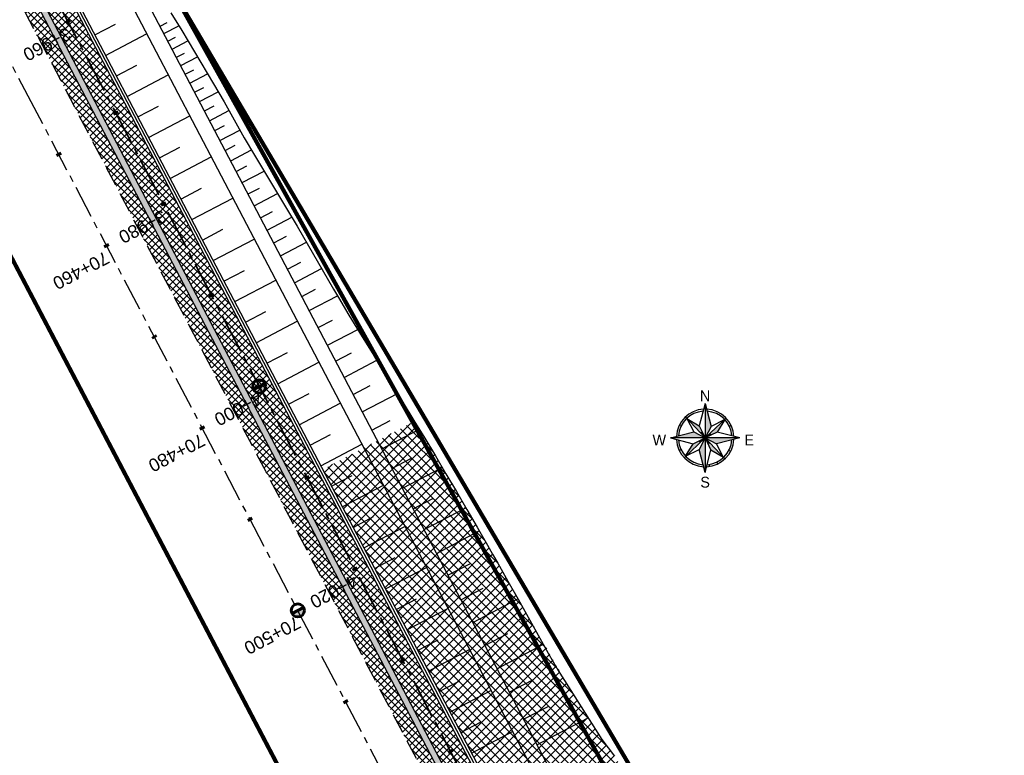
# Model space of a CAD drawing. Header units: metres. Extents: x 7529682 to 7533751, y 5721195 to 5727842.
# Tile 11 of 179: x 7531553 to 7531648, y 5724227 to 5724299. Entities that reach past the tile are written whole.
import ezdxf
from ezdxf.enums import TextEntityAlignment as Align

# ---------------------------------------------------------------- set-up
doc = ezdxf.new("R2010")
doc.units = ezdxf.units.M
for name, pattern in [('817-dzialki-09-05-04$0$HIDDEN', [0.375, 0.25, -0.125]), ('ACAD_ISO05W100', [33, 24, -3, 0, -3, 0, -3]), ('CENTER', [50.8, 31.75, -6.35, 6.35, -6.35]), ('CENTER2', [28.575, 19.05, -3.175, 3.175, -3.175]), ('HIDDEN', [9.525, 6.35, -3.175])]:
    doc.linetypes.add(name, pattern=pattern)
for name, color, linetype in [('C-DROGI-SYTUACJA', 7, 'Continuous'), ('C-DROGI-SYTUACJA-ETYKIETY', 7, 'Continuous'), ('D-hatch-pobocza', 131, 'Continuous'), ('D-pobocza', 60, 'Continuous'), ('D-skarpa', 2, 'Continuous'), ('D-skarpa-kreskowanie', 2, 'Continuous')]:
    doc.layers.add(name, color=color, linetype=linetype)
for name, color, linetype, lineweight, true_color in [('D-bariery', 7, 'FENCELINE2', 30, 0xff0f0f), ('D-ewidencja-numery', 7, 'Continuous', 50, 0x40ff00), ('D-hatch-ciag-pieszo-rowerowy', 7, 'Continuous', 13, 0xff9f80), ('D-hatch-gwozdziowanie', 7, 'Continuous', 13, 0xffc824), ('D-LR-etap-III', 7, '817-dzialki-09-05-04$0$HIDDEN', 50, 0x00008f), ('D-ścieki', 7, 'Continuous', 30, 0x0544ff)]:
    doc.layers.add(name, color=color, linetype=linetype, lineweight=lineweight, true_color=true_color)
for name, color, linetype, lineweight in [('D-krawędzie', 3, 'Continuous', 30), ('D-obrzeża', 2, 'Continuous', 30), ('D-opisy', 2, 'Continuous', 30), ('D-oś', 10, 'CENTER', 30), ('D-pas-drogowy', 7, 'ACAD_ISO05W100', 50), ('PARSI', 252, 'Continuous', 13)]:
    doc.layers.add(name, color=color, linetype=linetype, lineweight=lineweight)
doc.layers.add('poprzeczki', color=7, linetype='Continuous', true_color=0x0000c7)
doc.styles.add('North Arrow Text', font='txt', dxfattribs={"height": 0.1})
doc.styles.get("Standard").update_dxf_attribs({"font": 'arial.ttf'})
doc.linetypes.add('FENCELINE2', pattern='A,6.35,-2.54,[132,ltypeshp.shx,S=2.54,R=0,X=-2.54,Y=0],-2.54,25.4', length=36.83)
pattern_1 = [(45, (0, 0), (-0.33675960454, 0.33675960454), []), (135, (0, 0), (-0.33675960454, -0.33675960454), [])]

# ---------------------------------------------------------------- blocks, each defined once
blk = doc.blocks.new('KRZYZ')
at = {"layer": 'PARSI'}
for p, q in [((5, 0), (-5, 0)), ((0, -5), (0, 5))]:
    blk.add_line(p, q, dxfattribs=at)
blk = doc.blocks.new('orientacja')
at = {"layer": 'D-opisy', "lineweight": 25}
h = blk.add_hatch(color=256, dxfattribs=at)
h.paths.add_polyline_path([(6529063.97, 5548109.12), (6529063.97, 5548093.21), (6529066.73, 5548098.47)])
h.paths.add_polyline_path([(6529072.97, 5548101.66), (6529063.97, 5548093.21), (6529069.55, 5548095.88)])
h.paths.add_polyline_path([(6529079.89, 5548093.21), (6529063.97, 5548093.21), (6529069.23, 5548090.45)])
h.paths.add_polyline_path([(6529063.97, 5548093.21), (6529066.65, 5548087.63), (6529072.42, 5548084.21)])
h.paths.add_polyline_path([(6529063.97, 5548093.21), (6529061.21, 5548087.94), (6529063.97, 5548077.29)])
h.paths.add_polyline_path([(6529063.97, 5548093.21), (6529058.4, 5548090.53), (6529054.98, 5548084.75)])
h.paths.add_polyline_path([(6529058.71, 5548095.97), (6529048.06, 5548093.21), (6529063.97, 5548093.21)])
h.paths.add_polyline_path([(6529061.29, 5548098.78), (6529055.52, 5548102.2), (6529063.97, 5548093.21)])
for points in [[(6529063.97, 5548109.12), (6529061.29, 5548098.78)], [(6529063.97, 5548109.12), (6529063.97, 5548077.29)], [(6529063.97, 5548109.12), (6529066.73, 5548098.47)], [(6529052.23, 5548099.36), (6529053.04, 5548098.94)], [(6529063.97, 5548093.21), (6529054.89, 5548102.87)], [(6529055.52, 5548102.2), (6529058.71, 5548095.97)], [(6529055.52, 5548102.2), (6529061.29, 5548098.78)], [(6529063.97, 5548093.21), (6529073.64, 5548102.28)], [(6529072.97, 5548101.66), (6529066.73, 5548098.47)], [(6529072.97, 5548101.66), (6529069.55, 5548095.88)], [(6529048.06, 5548093.21), (6529058.71, 5548095.97)], [(6529058.71, 5548095.97), (6529063.97, 5548093.21)], [(6529061.29, 5548098.78), (6529063.97, 5548093.21)], [(6529066.73, 5548098.47), (6529063.97, 5548093.21)], [(6529069.55, 5548095.88), (6529063.97, 5548093.21)], [(6529079.89, 5548093.21), (6529069.55, 5548095.88)], [(6529075.92, 5548098.95), (6529075.1, 5548098.55)], [(6529079.89, 5548093.21), (6529048.06, 5548093.21)], [(6529048.06, 5548093.21), (6529058.4, 5548090.53)], [(6529063.97, 5548093.21), (6529054.31, 5548084.13)], [(6529054.98, 5548084.75), (6529058.4, 5548090.53)], [(6529058.4, 5548090.53), (6529063.97, 5548093.21)], [(6529063.97, 5548093.21), (6529061.21, 5548087.94)], [(6529063.97, 5548093.21), (6529073.05, 5548083.54)], [(6529063.97, 5548093.21), (6529069.23, 5548090.45)], [(6529063.97, 5548093.21), (6529066.65, 5548087.63)], [(6529079.89, 5548093.21), (6529069.23, 5548090.45)], [(6529072.42, 5548084.21), (6529069.23, 5548090.45)], [(6529052.02, 5548087.46), (6529052.85, 5548087.86)], [(6529054.98, 5548084.75), (6529061.21, 5548087.94)], [(6529063.97, 5548077.29), (6529061.21, 5548087.94)], [(6529063.97, 5548077.29), (6529066.65, 5548087.63)], [(6529072.42, 5548084.21), (6529066.65, 5548087.63)], [(6529074.9, 5548087.47), (6529075.71, 5548087.05)], [(6529065.76, 5548080.99), (6529065.89, 5548080.09)], [(6529069.32, 5548082.08), (6529069.72, 5548081.26)]]:
    blk.add_lwpolyline(points, dxfattribs=at)
for radius, start, end in [(13.26, 92.995, 177.005), (12.34, 94.3434, 175.6566), (13.26, 2.995, 87.005), (12.34, 4.3434, 85.6566), (13.26, 182.995, 267.005), (12.34, 184.3434, 265.6566), (13.26, 272.995, 357.005), (12.34, 274.3434, 355.6566)]:
    blk.add_arc((6529063.97, 5548093.21), radius, start, end, dxfattribs=at)
at = {"layer": 'D-opisy', "lineweight": 25, "xscale": 0.6489600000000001, "yscale": 0.6489600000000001, "zscale": 0.6489600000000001, "rotation": 306.822681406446}
blk.add_blockref('KRZYZ', (6529063.97, 5548093.21), dxfattribs=at)
at = {"layer": 'D-opisy', "lineweight": 25, "style": 'North Arrow Text'}
for s, p in [('N', (6529063.97, 5548108.61)), ('W', (6529042.87, 5548088.29)), ('E', (6529084.28, 5548088.29)), ('S', (6529063.97, 5548068.88))]:
    blk.add_text(s, height=4.96, dxfattribs=at).set_placement(p, align=Align.BOTTOM_CENTER)
blk = doc.blocks.new('kilometraz')
at = {"linetype": 'ByBlock', "lineweight": -2}
blk.add_hatch(color=0, dxfattribs=at).paths.add_polyline_path([(0, -0.28125, 0.41421356), (0.28125, 0, 0.41421356), (0, 0.28125)])
at = {"color": 0, "linetype": 'ByBlock', "lineweight": -2}
blk.add_line((0, 0.28125), (0, -0.28125), dxfattribs=at)
blk.add_circle((0, 0), 0.28125, dxfattribs=at)
blk = doc.blocks.new('AeccTickLine')
at = {"color": 0, "linetype": 'ByBlock', "lineweight": -2}
blk.add_line((0, 1), (0, -1), dxfattribs=at)

msp = doc.modelspace()

# ---------------------------------------------------------------- hatches: boundary and pattern name
at = {"layer": 'D-hatch-ciag-pieszo-rowerowy'}
h = msp.add_hatch(dxfattribs=at)
h.set_pattern_fill('ANSI37', color=256, scale=0.15, style=0)
h.set_pattern_definition(pattern_1)
edge = h.paths.add_edge_path()
edge.add_line((7531514.416, 5724387.618), (7531511.984, 5724387.008))
edge.add_line((7531511.984, 5724387.008), (7531515.043, 5724377.85))
edge.add_arc((7531562.467, 5724393.692), 50, 198.47212, 207.66626)
edge.add_line((7531518.183, 5724370.476), (7531533.762, 5724340.761))
edge.add_line((7531533.762, 5724340.761), (7531558.998, 5724292.587))
edge.add_line((7531558.998, 5724292.587), (7531560.262, 5724290.176))
edge.add_line((7531560.262, 5724290.176), (7531563.059, 5724290.221))
edge.add_line((7531563.059, 5724290.221), (7531559.089, 5724297.795))
edge.add_line((7531559.089, 5724297.795), (7531533.853, 5724345.969))
edge.add_line((7531533.853, 5724345.969), (7531520.494, 5724371.45))
edge.add_arc((7531564.777, 5724394.666), 50, 198.47212, 207.66626, ccw=False)
edge.add_line((7531517.353, 5724378.824), (7531514.416, 5724387.618))
h = msp.add_hatch(dxfattribs=at)
h.set_pattern_fill('ANSI37', color=256, scale=0.15, style=0)
h.set_pattern_definition(pattern_1)
edge = h.paths.add_edge_path()
edge.add_line((7531611.851, 5724194.892), (7531614.793, 5724196.435))
edge.add_line((7531614.793, 5724196.435), (7531608.229, 5724205.007))
edge.add_arc((7531630.064, 5724221.726), 27.5, 207.7246, 217.44239, ccw=False)
edge.add_line((7531605.721, 5724208.932), (7531593.236, 5724232.687))
edge.add_line((7531593.236, 5724232.687), (7531571.713, 5724273.715))
edge.add_line((7531571.713, 5724273.715), (7531563.059, 5724290.221))
edge.add_line((7531563.059, 5724290.221), (7531560.262, 5724290.176))
edge.add_line((7531560.262, 5724290.176), (7531571.623, 5724268.506))
edge.add_line((7531571.623, 5724268.506), (7531593.147, 5724227.477))
edge.add_line((7531593.147, 5724227.477), (7531605.631, 5724203.722))
edge.add_arc((7531632.187, 5724217.679), 30, 207.7246, 217.44239)
edge.add_line((7531608.368, 5724199.44), (7531611.851, 5724194.892))
at = {"layer": 'D-hatch-gwozdziowanie'}
h = msp.add_hatch(dxfattribs=at)
h.set_pattern_fill('ANSI37', color=256, scale=0.2, style=0)
h.set_pattern_definition([(45, (0, 0), (-0.449012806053, 0.449012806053), []), (135, (0, 0), (-0.449012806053, -0.449012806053), [])])
h.paths.add_polyline_path([(7531593.975, 5724254.722), (7531591.077, 5724259.558), (7531582.159, 5724254.88), (7531586.454, 5724246.691), (7531590.817, 5724238.375), (7531594.876, 5724230.642), (7531599.225, 5724222.366), (7531603.586, 5724214.068), (7531606.776, 5724208.063), (7531607.575, 5724206.784), (7531609.236, 5724204.514), (7531617.708, 5724193.811), (7531622.982, 5724196.429), (7531628.177, 5724199.274), (7531620.496, 5724209.215), (7531618.494, 5724212.188), (7531616.979, 5724215.005), (7531614.568, 5724219.609), (7531611.346, 5724225.681), (7531610.49, 5724227.039), (7531609.26, 5724228.655), (7531606.085, 5724233.67), (7531600.636, 5724243.169), (7531595.331, 5724252.399)])
at = {"layer": 'D-hatch-pobocza'}
h = msp.add_hatch(dxfattribs=at)
h.set_pattern_fill('ANSI37', color=256, scale=0.15, style=0)
h.set_pattern_definition(pattern_1)
h.paths.add_polyline_path([(7531607.892, 5724199.075, -0.042427), (7531605.1, 5724203.443), (7531592.615, 5724227.198), (7531571.091, 5724268.227), (7531558.467, 5724292.309), (7531533.23, 5724340.483), (7531517.652, 5724370.198), (7531516.435, 5724369.562), (7531531.9, 5724339.933), (7531557.227, 5724291.659), (7531569.852, 5724267.577), (7531591.376, 5724226.548), (7531608.842, 5724193.313), (7531611.312, 5724194.609)])
at = {"layer": 'D-ścieki', "linetype": 'ByBlock', "true_color": 0x00cccc}
h = msp.add_hatch(color=132, dxfattribs=at)
edge = h.paths.add_edge_path()
edge.add_line((7531611.374, 5724194.527), (7531611.851, 5724194.892))
edge.add_line((7531611.851, 5724194.892), (7531608.368, 5724199.44))
edge.add_arc((7531632.187, 5724217.679), 30, 207.7246, 217.44239, ccw=False)
edge.add_line((7531605.631, 5724203.722), (7531593.147, 5724227.477))
edge.add_line((7531593.147, 5724227.477), (7531571.623, 5724268.506))
edge.add_line((7531571.623, 5724268.506), (7531558.998, 5724292.587))
edge.add_line((7531558.998, 5724292.587), (7531533.762, 5724340.761))
edge.add_line((7531533.762, 5724340.761), (7531518.183, 5724370.476))
edge.add_arc((7531562.467, 5724393.692), 50, 198.47212, 207.66626, ccw=False)
edge.add_line((7531515.043, 5724377.85), (7531511.283, 5724389.104))
edge.add_line((7531511.283, 5724389.104), (7531506.47, 5724397.337))
edge.add_line((7531506.47, 5724397.337), (7531505.952, 5724397.035))
edge.add_line((7531505.952, 5724397.035), (7531510.734, 5724388.855))
edge.add_line((7531510.734, 5724388.855), (7531514.474, 5724377.66))
edge.add_arc((7531562.467, 5724393.692), 50.6, 198.47212, 207.66626)
edge.add_line((7531517.652, 5724370.198), (7531533.23, 5724340.483))
edge.add_line((7531533.23, 5724340.483), (7531558.467, 5724292.309))
edge.add_line((7531558.467, 5724292.309), (7531571.091, 5724268.227))
edge.add_line((7531571.091, 5724268.227), (7531592.615, 5724227.198))
edge.add_line((7531592.615, 5724227.198), (7531605.1, 5724203.443))
edge.add_arc((7531632.187, 5724217.679), 30.6, 207.7246, 217.44239)
edge.add_line((7531607.892, 5724199.075), (7531611.374, 5724194.527))

# ---------------------------------------------------------------- linework, layer by layer
at = {"layer": 'C-DROGI-SYTUACJA', "color": 10, "linetype": 'CENTER2', "lineweight": 35, "ltscale": 0.2}
msp.add_lwpolyline([(7531474.816, 5724464.452), (7531498.201, 5724419.897), (7531507.672, 5724401.833), (7531507.672, 5724401.833), (7531507.672, 5724401.833, -0.040139), (7531510.812, 5724394.46), (7531516.196, 5724378.341, 0.040139), (7531519.337, 5724370.968), (7531605.616, 5724206.442, 0.042652), (7531608.366, 5724202.136), (7531614.257, 5724194.443, -0.042592), (7531617.003, 5724190.143), (7531641.087, 5724144.244, -0.042262)], format="xyb", dxfattribs=at)
at = {"layer": 'D-bariery', "ltscale": 0.05, "flags": 128}
msp.add_lwpolyline([(7531615.018, 5724196.553), (7531608.428, 5724205.159, -0.042427), (7531605.942, 5724209.049), (7531593.457, 5724232.804), (7531571.935, 5724273.831), (7531559.31, 5724297.911), (7531534.074, 5724346.085), (7531521.203, 5724370.635)], format="xyb", dxfattribs=at)
at = {"layer": 'D-ewidencja-numery', "color": 12, "ltscale": 15, "true_color": 0xc70000}
msp.add_lwpolyline([(7531477.293, 5724465.831), (7531500.996, 5724421.113), (7531512.122, 5724400.549), (7531513.782, 5724396.757), (7531526.32, 5724379.39), (7531566.784, 5724302.736), (7531612.277, 5724225.61), (7531620.493, 5724210.548), (7531631.578, 5724196.258), (7531653.484, 5724152.434), (7531661.151, 5724128.494), (7531673.881, 5724101.186), (7531684.691, 5724081.184), (7531699.212, 5724051.17), (7531704.034, 5724040.584), (7531703.913, 5724037.17), (7531736.42, 5723969.232), (7531738.285, 5723967.699), (7531742.181, 5723962.346), (7531744.286, 5723958.616), (7531755.393, 5723944.193), (7531758.69, 5723936.76), (7531758.69, 5723936.76)], dxfattribs=at)
at = {"layer": 'D-krawędzie', "linetype": 'HIDDEN', "ltscale": 0.3, "flags": 128}
msp.add_lwpolyline([(7530572.01, 5726166.06), (7530620.381, 5726072.761), (7530641.555, 5726032.008), (7530660.961, 5725995.07), (7530689.128, 5725941.54), (7530707.336, 5725907.032), (7530725.256, 5725873.093), (7530743.97, 5725837.654), (7530770.527, 5725787.119), (7530787.864, 5725754.267), (7530809.898, 5725712.542), (7530824.739, 5725684.389), (7530840.856, 5725653.693), (7530860.675, 5725616.154), (7530865.283, 5725607.394), (7530878.05, 5725583.08), (7530918.172, 5725507.178), (7530950.163, 5725446.305), (7530993.419, 5725364.265), (7531022.766, 5725308.719), (7531053.81, 5725249.872), (7531081.166, 5725197.875), (7531103.902, 5725154.541), (7531128.123, 5725108.448), (7531149.3, 5725068.25), (7531167.38, 5725033.767), (7531197.165, 5724976.988), (7531228.151, 5724918.034), (7531253.153, 5724870.491), (7531286.796, 5724806.654), (7531306.74, 5724768.665), (7531335.094, 5724714.652), (7531357.319, 5724672.439), (7531373.645, 5724641.454), (7531392.162, 5724605.999), (7531418.48, 5724555.853), (7531439.727, 5724515.582), (7531468.399, 5724461.077), (7531491.782, 5724416.528), (7531531.99, 5724339.833), (7531557.227, 5724291.659), (7531569.852, 5724267.577), (7531591.376, 5724226.548), (7531610.004, 5724191.103), (7531616.883, 5724177.999), (7531629.985, 5724153.025), (7531641.007, 5724132.022), (7531664.906, 5724087.617), (7531677.644, 5724064.786), (7531683.112, 5724054.988), (7531686.753, 5724048.18), (7531695.448, 5724031.697), (7531703.749, 5724015.917), (7531709.214, 5724005.514), (7531719.389, 5723986.147), (7531726.295, 5723973), (7531732.741, 5723960.736), (7531735.13, 5723956.19)], dxfattribs=at)
at = {"layer": 'D-LR-etap-III', "ltscale": 10, "flags": 128}
msp.add_lwpolyline([(7531750.474, 5723895.103, 0.4, 0.4, 0), (7531750.505, 5723895.13, 0.4, 0.4, 0), (7531682.71, 5724022.92, 0.4, 0.4, 0), (7531619.177, 5724147.204, 0.4, 0.4, 0), (7531592.309, 5724198.489, 0.4, 0.4, 0), (7531553.264, 5724272.919, 0.4, 0.4, 0), (7531504.02, 5724366.79, 0.4, 0.4, 0), (7531482.09, 5724407.62, 0.4, 0.4, 0), (7531412.35, 5724541.183, 0.4, 0.4, 0), (7531388.464, 5724586.93, 0.4, 0.4, 0), (7531345.12, 5724669.94, 0.4, 0.4, 0), (7531127.66, 5725081.67, 0.4, 0.4, 0), (7531059.253, 5725211.041, 0.4, 0.4, 0), (7531008.007, 5725307.954, 0.4, 0.4, 0), (7530964.182, 5725390.836, 0.4, 0.4, 0), (7530914.557, 5725484.684, 0.4, 0.4, 0), (7530865.243, 5725577.494, 0.4, 0.4, 0), (7530840.085, 5725624.059, 0.4, 0.4, 0), (7530802.56, 5725694.925, 0.4, 0.4, 0), (7530755.54, 5725787.51, 0.4, 0.4, 0), (7530708.718, 5725876.303, 0.4, 0.4, 0), (7530695.12, 5725902.09, 0.4, 0.4, 0), (7530642.914, 5726001.078, 0.4, 0.4, 0), (7530634.935, 5726016.147, 0.4, 0.4, 0), (7530610.82, 5726061.93, 0.4, 0.4, 0), (7530610.82, 5726061.93, 0.4, 0.4, 0), (7530607.21, 5726063.51, 0.4, 0.4, 0), (7530597.42, 5726080.68, 0.4, 0.4, 0), (7530591.16, 5726088.44, 0.4, 0.4, 0), (7530581.28, 5726107.21, 0.4, 0.4, 0), (7530571.29, 5726130.56, 0.4, 0.4, 0), (7530549.555, 5726171.527, 0.4, 0.4, 0), (7530531.014, 5726206.474, 0.4, 0.4, 0), (7530516.461, 5726236.017, 0.4, 0.4, 0), (7530500.799, 5726266.141, 0.4, 0.4, 0), (7530491.35, 5726283.94, 0.4, 0.4, 0), (7530482.4, 5726303.41, 0.4, 0.4, 0), (7530482.4, 5726303.41, 0.4, 0.4, 0), (7530450.41, 5726357.28, 0.4, 0.4, 0), (7530397.759, 5726458.5, 0.4, 0.4, 0), (7530334.708, 5726583.665, 0.4, 0.4, 0), (7530303.939, 5726645.168, 0.4, 0.4, 0), (7530300.51, 5726651.778, 0.4, 0.4, 0), (7530289.214, 5726671.967, 0.4, 0.4, 0), (7530281.54, 5726685.57, 0.4, 0.4, 0), (7530261.371, 5726724.163, 0.4, 0.4, 0), (7530254.03, 5726738.21, 0.4, 0.4, 0), (7530197.22, 5726845.06, 0.4, 0.4, 0), (7530194.71, 5726849.15, 0.4, 0.4, 0), (7530195.92, 5726850.75, 0.4, 0.4, 0), (7530170.547, 5726892.961, 0.4, 0.4, 0), (7530143.175, 5726945.066, 0.4, 0.4, 0), (7530105.06, 5727018.32, 0.4, 0.4, 0), (7530100.06, 5727027.16, 0.4, 0.4, 0), (7530062.319, 5727099.625, 0.4, 0.4, 0), (7530015.379, 5727189.42, 0.4, 0.4, 0), (7529983.208, 5727250.207, 0.4, 0.4, 0), (7529953.284, 5727306.747, 0.4, 0.4, 0), (7529900.671, 5727406.159, 0.4, 0.4, 0), (7529890.63, 5727425.131, 0.4, 0.4, 0), (7529875.155, 5727454.426, 0.4, 0.4, 0), (7529857.56, 5727487.787, 0.4, 0.4, 0), (7529835.194, 5727530.193, 0.4, 0.4, 0), (7529811.741, 5727574.662, 0.4, 0.4, 0), (7529792.102, 5727611.923, 0.4, 0.4, 0), (7529768.066, 5727657.47, 0.4, 0.4, 0), (7529755.211, 5727682.131, 0.4, 0.4, 0), (7529753.31, 5727681.13, 0.4, 0.4, 0), (7529739.21, 5727707.77, 0.4, 0.4, 0), (7529735.395, 5727711.252, 0.4, 0.4, 0), (7529725.42, 5727730.2, 0.4, 0.4, 0), (7529723.55, 5727729.88, 0.4, 0.4, 0), (7529695.567, 5727782.932, 0.4, 0.4, 0), (7529717.68, 5727794.024, 0.4, 0.4, 0), (7529736.275, 5727758.647, 0.4, 0.4, 0), (7529736.275, 5727758.647, 0.4, 0.4, 0), (7529744.511, 5727750.406, 0.4, 0.4, 0), (7529744.511, 5727750.406, 0.4, 0.4, 0), (7529750.283, 5727738.55, 0.4, 0.4, 0), (7529777.109, 5727687.569, 0.4, 0.4, 0), (7529796.515, 5727651.33, 0.4, 0.4, 0), (7529814.938, 5727616.793, 0.4, 0.4, 0), (7529839.007, 5727572.304, 0.4, 0.4, 0), (7529860.618, 5727532.509, 0.4, 0.4, 0), (7529882.349, 5727491.504, 0.4, 0.4, 0), (7529904.865, 5727449.096, 0.4, 0.4, 0), (7529920.747, 5727418.885, 0.4, 0.4, 0), (7529946.677, 5727368.547, 0.4, 0.4, 0), (7529972.025, 5727320.573, 0.4, 0.4, 0), (7529987.74, 5727290.153, 0.4, 0.4, 0), (7529996.497, 5727273.662, 0.4, 0.4, 0), (7530017.541, 5727234.203, 0.4, 0.4, 0), (7530033.054, 5727204.864, 0.4, 0.4, 0), (7530051.623, 5727170.223, 0.4, 0.4, 0), (7530069.277, 5727137.016, 0.4, 0.4, 0), (7530089.385, 5727097.534, 0.4, 0.4, 0), (7530109.713, 5727060.747, 0.4, 0.4, 0), (7530136.77, 5727011.64, 0.4, 0.4, 0), (7530162.447, 5726962.744, 0.4, 0.4, 0), (7530187.674, 5726916.992, 0.4, 0.4, 0), (7530207.821, 5726879.335, 0.4, 0.4, 0), (7530230.626, 5726834.519, 0.4, 0.4, 0), (7530262.288, 5726776.618, 0.4, 0.4, 0), (7530277.51, 5726760.213, 0.4, 0.4, 0), (7530286.037, 5726744.107, 0.4, 0.4, 0), (7530288.097, 5726735.884, 0.4, 0.4, 0), (7530290.394, 5726725.047, 0.4, 0.4, 0), (7530296.177, 5726713.583, 0.4, 0.4, 0), (7530302.726, 5726701.182, 0.4, 0.4, 0), (7530325.685, 5726657.466, 0.4, 0.4, 0), (7530343.244, 5726623.649, 0.4, 0.4, 0), (7530360.23, 5726591.747, 0.4, 0.4, 0), (7530383.209, 5726548.059, 0.4, 0.4, 0), (7530406.018, 5726503.606, 0.4, 0.4, 0), (7530427.465, 5726462.62, 0.4, 0.4, 0), (7530447.928, 5726424.388, 0.4, 0.4, 0), (7530471.127, 5726379.921, 0.4, 0.4, 0), (7530490.501, 5726343.033, 0.4, 0.4, 0), (7530509.499, 5726306.733, 0.4, 0.4, 0), (7530529.89, 5726267.244, 0.4, 0.4, 0), (7530543.852, 5726238.99, 0.4, 0.4, 0), (7530554.809, 5726218.944, 0.4, 0.4, 0), (7530559.027, 5726212.223, 0.4, 0.4, 0), (7530563.061, 5726206.41, 0.4, 0.4, 0), (7530566.934, 5726200.464, 0.4, 0.4, 0), (7530569.771, 5726194.902, 0.4, 0.4, 0), (7530571.473, 5726191.282, 0.4, 0.4, 0), (7530572.839, 5726188.025, 0.4, 0.4, 0), (7530575.295, 5726182.035, 0.4, 0.4, 0), (7530579.737, 5726173.306, 0.4, 0.4, 0), (7530583.3, 5726167.41, 0.4, 0.4, 0), (7530593.4, 5726163.33, 0.4, 0.4, 0), (7530598.618, 5726155.264, 0.4, 0.4, 0), (7530608.258, 5726140.497, 0.4, 0.4, 0), (7530603.27, 5726136.83, 0.4, 0.4, 0), (7530606.53, 5726131.84, 0.4, 0.4, 0), (7530604.239, 5726124.217, 0.4, 0.4, 0), (7530605.847, 5726121.63, 0.4, 0.4, 0), (7530608.972, 5726116.164, 0.4, 0.4, 0), (7530618.114, 5726097.791, 0.4, 0.4, 0), (7530651.213, 5726034.96, 0.4, 0.4, 0), (7530670.244, 5725998.611, 0.4, 0.4, 0), (7530698.075, 5725945.953, 0.4, 0.4, 0), (7530716.506, 5725911.305, 0.4, 0.4, 0), (7530735.223, 5725875.667, 0.4, 0.4, 0), (7530752.504, 5725842.155, 0.4, 0.4, 0), (7530778.311, 5725793.501, 0.4, 0.4, 0), (7530797.5, 5725756.382, 0.4, 0.4, 0), (7530812.519, 5725728.289, 0.4, 0.4, 0), (7530820.039, 5725713.16, 0.4, 0.4, 0), (7530822.422, 5725710.194, 0.4, 0.4, 0), (7530833.155, 5725688.801, 0.4, 0.4, 0), (7530849.629, 5725656.159, 0.4, 0.4, 0), (7530867.983, 5725621.964, 0.4, 0.4, 0), (7530872.63, 5725612.888, 0.4, 0.4, 0), (7530880.354, 5725597.595, 0.4, 0.4, 0), (7530883.839, 5725593.389, 0.4, 0.4, 0), (7530891.782, 5725587.763, 0.4, 0.4, 0), (7530895.039, 5725584.281, 0.4, 0.4, 0), (7530897.034, 5725580.941, 0.4, 0.4, 0), (7530900.952, 5725579.946, 0.4, 0.4, 0), (7530904.81, 5725571.977, 0.4, 0.4, 0), (7530903.682, 5725568.566, 0.4, 0.4, 0), (7530908.901, 5725558.845, 0.4, 0.4, 0), (7530910.252, 5725545.672, 0.4, 0.4, 0), (7530912.873, 5725538.646, 0.4, 0.4, 0), (7530945.278, 5725478.464, 0.4, 0.4, 0), (7530959.692, 5725450.246, 0.4, 0.4, 0), (7531002.827, 5725368.192, 0.4, 0.4, 0), (7531044.704, 5725290.314, 0.4, 0.4, 0), (7531064.099, 5725253.213, 0.4, 0.4, 0), (7531083.01, 5725216.678, 0.4, 0.4, 0), (7531113.013, 5725158.466, 0.4, 0.4, 0), (7531137.364, 5725113.071, 0.4, 0.4, 0), (7531150.831, 5725086.712, 0.4, 0.4, 0), (7531159.746, 5725076.641, 0.4, 0.4, 0), (7531166.31, 5725074.58, 0.4, 0.4, 0), (7531172.29, 5725062.58, 0.4, 0.4, 0), (7531170.59, 5725055.606, 0.4, 0.4, 0), (7531173.733, 5725044.081, 0.4, 0.4, 0), (7531215.342, 5724964.86, 0.4, 0.4, 0), (7531238.054, 5724921.685, 0.4, 0.4, 0), (7531262.39, 5724875.283, 0.4, 0.4, 0), (7531295.587, 5724811.266, 0.4, 0.4, 0), (7531348.488, 5724712.363, 0.4, 0.4, 0), (7531363.741, 5724682.684, 0.4, 0.4, 0), (7531366.987, 5724675.865, 0.4, 0.4, 0), (7531382.541, 5724646.111, 0.4, 0.4, 0), (7531401.299, 5724610.875, 0.4, 0.4, 0), (7531428.965, 5724558.862, 0.4, 0.4, 0), (7531449.111, 5724520.398, 0.4, 0.4, 0), (7531477.293, 5724465.831, 0.4, 0.4, 0), (7531500.996, 5724421.113, 0.4, 0.4, 0), (7531512.122, 5724400.549, 0.4, 0.4, 0), (7531513.782, 5724396.757, 0.4, 0.4, 0), (7531526.32, 5724379.39, 0.4, 0.4, 0), (7531566.784, 5724302.736, 0.4, 0.4, 0), (7531612.277, 5724225.61, 0.4, 0.4, 0), (7531620.493, 5724210.548, 0.4, 0.4, 0), (7531631.578, 5724196.258, 0.4, 0.4, 0), (7531653.484, 5724152.434, 0.4, 0.4, 0), (7531661.151, 5724128.494, 0.4, 0.4, 0), (7531673.881, 5724101.186, 0.4, 0.4, 0), (7531684.691, 5724081.184, 0.4, 0.4, 0), (7531699.212, 5724051.17, 0.4, 0.4, 0), (7531704.034, 5724040.584, 0.4, 0.4, 0), (7531704.034, 5724040.584, 0.4, 0.4, 0), (7531703.913, 5724037.17, 0.4, 0.4, 0), (7531736.42, 5723969.232, 0.4, 0.4, 0), (7531738.285, 5723967.699, 0.4, 0.4, 0), (7531742.181, 5723962.346, 0.4, 0.4, 0), (7531744.286, 5723958.616, 0.4, 0.4, 0), (7531755.393, 5723944.193, 0.4, 0.4, 0), (7531758.69, 5723936.76, 0.4, 0.4, 0), (7531780.08, 5723929.25, 0.4, 0.4, 0), (7531792.612, 5723906.338, 0.4, 0.4, 0), (7531792.612, 5723906.338, 0.4, 0.4, 0), (7531756.962, 5723883.055, 0.4, 0.4, 0), (7531750.46, 5723895.13, 0.4, 0.4, 0), (7531750.46, 5723895.13, 0, 0, 0)], format="xyseb", dxfattribs=at)
at = {"layer": 'D-obrzeża'}
msp.add_lwpolyline([(7531614.794, 5724196.436), (7531608.229, 5724205.007, -0.042427), (7531605.721, 5724208.932), (7531593.236, 5724232.687), (7531571.713, 5724273.715), (7531559.089, 5724297.795), (7531533.853, 5724345.969), (7531520.494, 5724371.45, -0.040139), (7531517.353, 5724378.824), (7531511.966, 5724394.951, 0.040139), (7531508.825, 5724402.325), (7531499.308, 5724420.478), (7531486.379, 5724445.112)], format="xyb", dxfattribs=at)
at = {"layer": 'D-oś', "ltscale": 0.1}
msp.add_lwpolyline([(7531812.381, 5723798.617), (7531655.397, 5724097.9), (7531637.916, 5724130.379), (7531626.886, 5724151.399), (7531613.784, 5724176.372), (7531606.906, 5724189.475), (7531588.276, 5724224.922), (7531566.752, 5724265.952), (7531554.126, 5724290.035), (7531528.89, 5724338.207), (7531488.683, 5724414.901), (7531465.302, 5724459.448)], dxfattribs=at)
at = {"layer": 'D-pas-drogowy', "ltscale": 0.2, "flags": 128}
msp.add_lwpolyline([(7531633.019, 5724182.834, 0.4, 0.4, 0), (7531617.559, 5724211.608, 0.4, 0.4, 0), (7531566.784, 5724302.736, 0.4, 0.4, 0), (7531538.419, 5724356.47, 0.4, 0.4, 0), (7531526.32, 5724379.39, 0.4, 0.4, 0), (7531516.102, 5724393.607, 0.4, 0.4, 0.001485), (7531513.78, 5724396.838, 0.4, 0.4, 0), (7531501.87, 5724413.41, 0.4, 0.4, 0), (7531474.926, 5724464.508, 0.4, 0.4, 0), (7531446.2, 5724518.992, 0.4, 0.4, 0), (7531424.962, 5724559.262, 0.4, 0.4, 0), (7531398.444, 5724609.566, 0.4, 0.4, 0), (7531379.647, 5724645.216, 0.4, 0.4, 0), (7531365.23, 5724672.56, 0.4, 0.4, 0), (7531341.306, 5724717.915, 0.4, 0.4, 0), (7531312.9, 5724771.789, 0.4, 0.4, 0), (7531292.591, 5724810.307, 0.4, 0.4, 0), (7531259.392, 5724873.271, 0.4, 0.4, 0), (7531233.74, 5724921.923, 0.4, 0.4, 0), (7531203.073, 5724980.092, 0.4, 0.4, 0), (7531173.471, 5725036.225, 0.4, 0.4, 0), (7531168.27, 5725046.09, 0.4, 0.4, 0), (7531172.29, 5725062.58, 0.4, 0.4, 0), (7531166.31, 5725074.58, 0.4, 0.4, 0), (7531150.32, 5725079.6, 0.4, 0.4, 0), (7531141.5, 5725096.43, 0.4, 0.4, 0), (7531109.312, 5725157.814, 0.4, 0.4, 0), (7531086.641, 5725201.048, 0.4, 0.4, 0), (7531059.198, 5725253.384, 0.4, 0.4, 0), (7531028.207, 5725312.489, 0.4, 0.4, 0), (7530999.105, 5725367.99, 0.4, 0.4, 0), (7530956.248, 5725449.725, 0.4, 0.4, 0), (7530924.398, 5725510.464, 0.4, 0.4, 0), (7530897.51, 5725561.74, 0.4, 0.4, 0), (7530894.46, 5725566.14, 0.4, 0.4, 0), (7530892.16, 5725570.49, 0.4, 0.4, 0), (7530869.363, 5725613.307, 0.4, 0.4, 0), (7530861.694, 5725627.705, 0.4, 0.4, 0), (7530852.74, 5725644.52, 0.4, 0.4, 0), (7530831.51, 5725684.2, 0.4, 0.4, 0), (7530811.13, 5725722.52, 0.4, 0.4, 0), (7530792.348, 5725757.941, 0.4, 0.4, 0), (7530768.03, 5725803.8, 0.4, 0.4, 0), (7530748.769, 5725840.179, 0.4, 0.4, 0), (7530727.7, 5725879.97, 0.4, 0.4, 0), (7530712.098, 5725909.545, 0.4, 0.4, 0), (7530693.644, 5725944.645, 0.4, 0.4, 0), (7530665.702, 5725997.539, 0.4, 0.4, 0), (7530641.76, 5726042.88, 0.4, 0.4, 0), (7530616.5, 5726091.48, 0.4, 0.4, 0), (7530604.628, 5726114.32, 0.4, 0.4, -0.007763), (7530602.5, 5726118.43, 0.4, 0.4, 0), (7530603.992, 5726123.395, 0.4, 0.4, 0), (7530606.53, 5726131.84, 0.4, 0.4, 0), (7530603.27, 5726136.83, 0.4, 0.4, 0), (7530593.776, 5726151.369, 0.4, 0.4, 0), (7530590.203, 5726156.84, 0.4, 0.4, 0), (7530583.3, 5726167.41, 0.4, 0.4, 0), (7530580.578, 5726170.428, 0.4, 0.4, 0), (7530575.85, 5726175.67, 0.4, 0.4, 0), (7530569.01, 5726186.66, 0.4, 0.4, 0), (7530562.555, 5726199.189, 0.4, 0.4, 0), (7530555.67, 5726211.39, 0.4, 0.4, 0), (7530548.29, 5726224.23, 0.4, 0.4, 0), (7530540.58, 5726237.71, 0.4, 0.4, 0), (7530532.68, 5726252.65, 0.4, 0.4, 0), (7530524.06, 5726269.35, 0.4, 0.4, 0), (7530502.82, 5726309.91, 0.4, 0.4, 0), (7530488.83, 5726336.63, 0.4, 0.4, 0), (7530466.03, 5726380.16, 0.4, 0.4, 0), (7530438.47, 5726432.77, 0.4, 0.4, 0), (7530424.53, 5726459.09, 0.4, 0.4, 0), (7530401.63, 5726502.97, 0.4, 0.4, 0), (7530383.38, 5726538.06, 0.4, 0.4, 0), (7530353.97, 5726593.52, 0.4, 0.4, 0), (7530338.47, 5726622.74, 0.4, 0.4, 0), (7530322.01, 5726653.88, 0.4, 0.4, 0), (7530297.54, 5726700.33, 0.4, 0.4, 0), (7530287.38, 5726719.6, 0.4, 0.4, 0), (7530285.95, 5726722.316, 0.4, 0.4, 0), (7530280.26, 5726733.12, 0.4, 0.4, 0), (7530266.73, 5726758.74, 0.4, 0.4, 0), (7530260.42, 5726770.47, 0.4, 0.4, 0), (7530253.25, 5726783.82, 0.4, 0.4, 0), (7530244.95, 5726799.33, 0.4, 0.4, 0), (7530239.39, 5726808.49, 0.4, 0.4, 0), (7530238.29, 5726807.9, 0.4, 0.4, 0), (7530218.11, 5726850.67, 0.4, 0.4, 0), (7530175.907, 5726928.168, 0.4, 0.4, 0), (7530096.68, 5727076.15, 0.4, 0.4, 0), (7530094.68, 5727079.89, 0.4, 0.4, 0), (7530064.597, 5727135.523, 0.4, 0.4, 0), (7530046.731, 5727168.892, 0.4, 0.4, 0), (7530025.803, 5727208.461, 0.4, 0.4, 0), (7530012.847, 5727232.979, 0.4, 0.4, 0), (7529994.15, 5727268.45, 0.4, 0.4, 0), (7529981.671, 5727291.93, 0.4, 0.4, 0), (7529949.89, 5727351.73, 0.4, 0.4, 0), (7529924.75, 5727399.03, 0.4, 0.4, 0), (7529915.516, 5727417.1, 0.4, 0.4, 0), (7529885.83, 5727475.19, 0.4, 0.4, 0), (7529862.56, 5727519.97, 0.4, 0.4, 0), (7529852.985, 5727538.191, 0.4, 0.4, 0), (7529836.513, 5727569.511, 0.4, 0.4, 0), (7529815.369, 5727609.141, 0.4, 0.4, 0), (7529792.795, 5727651.247, 0.4, 0.4, 0), (7529774.199, 5727685.858, 0.4, 0.4, 0), (7529746.966, 5727736.059, 0.4, 0.4, 0), (7529733.92, 5727757.62, 0.4, 0.4, 0), (7529708.607, 5727806.389, 0.4, 0.4, 0), (7529688.492, 5727796.345, 0.4, 0.4, 0), (7529723.55, 5727729.88, 0.4, 0.4, 0), (7529725.42, 5727730.2, 0.4, 0.4, 0), (7529735.38, 5727711.28, 0.4, 0.4, 0), (7529739.21, 5727707.77, 0.4, 0.4, 0), (7529753.31, 5727681.13, 0.4, 0.4, 0), (7529755.178, 5727682.114, 0.4, 0.4, 0), (7529792.102, 5727611.923, 0.4, 0.4, 0), (7529811.741, 5727574.662, 0.4, 0.4, 0), (7529835.194, 5727530.193, 0.4, 0.4, 0), (7529857.56, 5727487.787, 0.4, 0.4, 0), (7529875.155, 5727454.426, 0.4, 0.4, 0), (7529890.63, 5727425.131, 0.4, 0.4, 0), (7529900.671, 5727406.159, 0.4, 0.4, 0), (7529953.284, 5727306.747, 0.4, 0.4, 0), (7529983.208, 5727250.207, 0.4, 0.4, 0), (7530015.379, 5727189.42, 0.4, 0.4, 0), (7530062.319, 5727099.625, 0.4, 0.4, 0), (7530100.06, 5727027.16, 0.4, 0.4, 0), (7530105.06, 5727018.32, 0.4, 0.4, 0), (7530143.175, 5726945.066, 0.4, 0.4, 0), (7530170.547, 5726892.961, 0.4, 0.4, 0), (7530195.92, 5726850.75, 0.4, 0.4, 0), (7530194.71, 5726849.15, 0.4, 0.4, 0), (7530197.22, 5726845.06, 0.4, 0.4, 0), (7530254.03, 5726738.21, 0.4, 0.4, 0), (7530261.371, 5726724.163, 0.4, 0.4, 0), (7530281.54, 5726685.57, 0.4, 0.4, 0), (7530289.214, 5726671.967, 0.4, 0.4, 0), (7530300.51, 5726651.778, 0.4, 0.4, 0), (7530303.939, 5726645.168, 0.4, 0.4, 0), (7530334.708, 5726583.665, 0.4, 0.4, 0), (7530397.759, 5726458.5, 0.4, 0.4, 0), (7530450.41, 5726357.28, 0.4, 0.4, 0), (7530482.4, 5726303.41, 0.4, 0.4, 0), (7530483.688, 5726301.003, 0.4, 0.4, 0), (7530491.35, 5726283.94, 0.4, 0.4, 0), (7530512.67, 5726243.78, 0.4, 0.4, 0), (7530529.43, 5726209.46, 0.4, 0.4, 0), (7530571.29, 5726130.56, 0.4, 0.4, 0), (7530581.28, 5726107.21, 0.4, 0.4, 0), (7530591.16, 5726088.44, 0.4, 0.4, 0), (7530597.42, 5726080.68, 0.4, 0.4, 0), (7530607.21, 5726063.51, 0.4, 0.4, 0), (7530610.82, 5726061.93, 0.4, 0.4, 0), (7530634.935, 5726016.147, 0.4, 0.4, 0), (7530642.914, 5726001.078, 0.4, 0.4, 0), (7530695.12, 5725902.09, 0.4, 0.4, 0), (7530708.718, 5725876.303, 0.4, 0.4, 0), (7530755.54, 5725787.51, 0.4, 0.4, 0), (7530802.56, 5725694.925, 0.4, 0.4, 0), (7530840.085, 5725624.059, 0.4, 0.4, 0), (7530865.243, 5725577.494, 0.4, 0.4, 0), (7530914.557, 5725484.684, 0.4, 0.4, 0), (7530964.182, 5725390.836, 0.4, 0.4, 0), (7531008.007, 5725307.954, 0.4, 0.4, 0), (7531059.253, 5725211.041, 0.4, 0.4, 0), (7531127.66, 5725081.67, 0.4, 0.4, 0), (7531345.12, 5724669.94, 0.4, 0.4, 0), (7531388.464, 5724586.93, 0.4, 0.4, 0), (7531412.35, 5724541.183, 0.4, 0.4, 0), (7531482.09, 5724407.62, 0.4, 0.4, 0), (7531504.02, 5724366.79, 0.4, 0.4, 0), (7531519.374, 5724337.52, 0.4, 0.4, 0), (7531563.749, 5724252.932, 0.4, 0.4, 0), (7531602.175, 5724179.681, 0.4, 0.4, 0), (7531619.177, 5724147.204, 0.4, 0.4, 0), (7531625.038, 5724135.635, 0.4, 0.4, 0), (7531656.796, 5724073.316, 0.4, 0.4, 0), (7531675.12, 5724037.36, 0.4, 0.4, 0), (7531682.71, 5724022.92, 0.4, 0.4, 0), (7531705.565, 5723979.811, 0.4, 0.4, 0), (7531736.606, 5723921.262, 0.4, 0.4, 0), (7531750.46, 5723895.13, 0.4, 0.4, 0), (7531740.77, 5723886.56, 0.4, 0.4, 0), (7531732.86, 5723885, 0.4, 0.4, 0), (7531722.18, 5723887.77, 0.4, 0.4, 0), (7531729.87, 5723862.17, 0.4, 0.4, 0), (7531742.92, 5723861.93, 0.4, 0.4, 0), (7531763.71, 5723859.52, 0.4, 0.4, 0), (7531768.42, 5723854.12, 0.4, 0.4, 0), (7531787.42, 5723817.97, 0.4, 0.4, 0), (7531795.57, 5723809.82, 0.4, 0.4, 0), (7531816.347, 5723819.85, 0.4, 0.4, 0), (7531816.347, 5723819.85, 0.4, 0.4, 0), (7531805.06, 5723843.23, 0.4, 0.4, 0), (7531803.61, 5723886.23, 0.4, 0.4, 0), (7531803.61, 5723886.23, 0.4, 0.4, 0), (7531780.08, 5723929.25, 0.4, 0.4, 0), (7531758.69, 5723936.76, 0.4, 0.4, 0), (7531749.359, 5723946.412, 0.4, 0.4, 0), (7531742.71, 5723953.29, 0.4, 0.4, 0), (7531735.177, 5723967.878, 0.4, 0.4, 0), (7531722.37, 5723992.68, 0.4, 0.4, 0), (7531705.042, 5724030.886, 0.4, 0.4, 0), (7531699.47, 5724043.17, 0.4, 0.4, 0), (7531692.69, 5724058.11, 0.4, 0.4, 0), (7531679.672, 5724084.017, 0.4, 0.4, 0), (7531674.55, 5724094.21, 0.4, 0.4, 0), (7531666.633, 5724114.003, 0.4, 0.4, 0), (7531649, 5724153.82, 0.4, 0.4, 0), (7531641.49, 5724149.34, 0.4, 0.4, 0), (7531626.04, 5724179.34, 0.4, 0.4, 0), (7531633.03, 5724182.84, 0, 0, 0)], format="xyseb", dxfattribs=at)
at = {"layer": 'D-pobocza'}
msp.add_lwpolyline([(7531615.242, 5724196.671), (7531608.626, 5724205.311, -0.042427), (7531606.163, 5724209.165), (7531593.679, 5724232.92), (7531572.156, 5724273.947), (7531559.532, 5724298.027), (7531534.295, 5724346.201), (7531520.937, 5724371.682, -0.040139), (7531517.828, 5724378.982), (7531512.427, 5724395.148, 0.040139), (7531509.287, 5724402.521), (7531499.751, 5724420.71), (7531486.841, 5724445.307)], format="xyb", dxfattribs=at)
at = {"layer": 'D-skarpa', "linetype": 'Continuous'}
msp.add_lwpolyline([(7531620.633, 5724199.5), (7531613.39, 5724208.959, -0.042427), (7531611.474, 5724211.956), (7531598.99, 5724235.711), (7531577.469, 5724276.734), (7531564.846, 5724300.813), (7531555.701, 5724318.27), (7531554.398, 5724317.525), (7531563.517, 5724300.117), (7531576.141, 5724276.037), (7531597.662, 5724235.013), (7531610.147, 5724211.258, 0.042427), (7531612.199, 5724208.047), (7531619.286, 5724198.793)], format="xyb", dxfattribs=at)
msp.add_lwpolyline([(7531567.42, 5724299.209), (7531568.473, 5724297.491), (7531571.556, 5724292.318), (7531572.585, 5724290.573), (7531574.526, 5724287.082), (7531575.544, 5724285.387), (7531578.652, 5724280.234), (7531579.675, 5724278.497), (7531583.208, 5724272.386), (7531583.683, 5724271.571), (7531584.693, 5724269.867), (7531585.745, 5724268.178), (7531586.803, 5724266.473), (7531587.86, 5724264.768), (7531588.916, 5724263.062), (7531589.97, 5724261.355), (7531591.022, 5724259.647), (7531592.078, 5724257.93), (7531593.113, 5724256.195), (7531594.128, 5724254.461), (7531595.138, 5724252.731), (7531596.147, 5724250.999), (7531597.152, 5724249.266), (7531598.155, 5724247.532), (7531598.658, 5724246.662), (7531599.159, 5724245.787), (7531600.145, 5724244.041), (7531601.128, 5724242.297), (7531602.109, 5724240.551), (7531603.089, 5724238.805), (7531604.067, 5724237.058), (7531605.023, 5724235.347), (7531609.26, 5724228.655), (7531610.49, 5724227.039)], dxfattribs=at)
at = {"layer": 'D-skarpa-kreskowanie'}
for p, q in [((7531560.026, 5724297.083), (7531562.019, 5724298.128)), ((7531566.357, 5724297.931), (7531567.055, 5724298.298)), ((7531566.736, 5724297.208), (7531568.182, 5724297.966)), ((7531561.071, 5724295.091), (7531565.057, 5724297.18)), ((7531567.127, 5724296.462), (7531567.874, 5724296.853)), ((7531567.529, 5724295.694), (7531569.064, 5724296.499)), ((7531567.943, 5724294.905), (7531568.732, 5724295.319)), ((7531562.116, 5724293.098), (7531564.109, 5724294.143)), ((7531568.368, 5724294.094), (7531569.991, 5724294.945)), ((7531563.161, 5724291.105), (7531567.146, 5724293.195)), ((7531568.806, 5724293.26), (7531569.64, 5724293.697)), ((7531569.255, 5724292.402), (7531570.97, 5724293.301)), ((7531569.717, 5724291.521), (7531570.599, 5724291.983)), ((7531570.191, 5724290.616), (7531572, 5724291.565)), ((7531564.205, 5724289.112), (7531566.198, 5724290.157)), ((7531570.678, 5724289.689), (7531571.605, 5724290.175)), ((7531571.171, 5724288.748), (7531573.051, 5724289.734)), ((7531565.25, 5724287.12), (7531569.236, 5724289.209)), ((7531571.67, 5724287.796), (7531572.622, 5724288.295)), ((7531572.175, 5724286.832), (7531574.103, 5724287.843)), ((7531566.295, 5724285.127), (7531568.288, 5724286.172)), ((7531572.689, 5724285.853), (7531573.668, 5724286.367)), ((7531573.217, 5724284.845), (7531575.234, 5724285.902)), ((7531567.34, 5724283.134), (7531571.325, 5724285.224)), ((7531573.762, 5724283.805), (7531574.801, 5724284.35)), ((7531574.324, 5724282.734), (7531576.466, 5724283.857)), ((7531568.384, 5724281.141), (7531570.377, 5724282.186)), ((7531574.903, 5724281.63), (7531576.007, 5724282.209)), ((7531569.429, 5724279.149), (7531573.414, 5724281.238)), ((7531575.5, 5724280.491), (7531577.777, 5724281.685)), ((7531576.115, 5724279.317), (7531577.289, 5724279.933)), ((7531576.747, 5724278.112), (7531579.157, 5724279.376)), ((7531570.474, 5724277.156), (7531572.466, 5724278.201)), ((7531571.518, 5724275.163), (7531575.504, 5724277.253)), ((7531577.394, 5724276.878), (7531578.628, 5724277.525)), ((7531578.055, 5724275.618), (7531580.575, 5724276.94)), ((7531578.73, 5724274.331), (7531580.017, 5724275.006)), ((7531572.563, 5724273.171), (7531574.556, 5724274.216)), ((7531579.419, 5724273.017), (7531582.046, 5724274.396)), ((7531573.609, 5724271.178), (7531577.593, 5724273.269)), ((7531580.123, 5724271.676), (7531581.464, 5724272.38)), ((7531580.841, 5724270.306), (7531583.582, 5724271.744)), ((7531574.654, 5724269.186), (7531576.646, 5724270.231)), ((7531575.699, 5724267.193), (7531579.684, 5724269.284)), ((7531581.709, 5724268.652), (7531583.122, 5724269.393)), ((7531582.609, 5724266.937), (7531585.555, 5724268.482)), ((7531576.744, 5724265.201), (7531578.737, 5724266.246)), ((7531583.411, 5724265.408), (7531584.94, 5724266.21)), ((7531584.243, 5724263.822), (7531587.415, 5724265.486)), ((7531577.79, 5724263.208), (7531581.774, 5724265.299)), ((7531585.106, 5724262.177), (7531586.751, 5724263.04)), ((7531578.835, 5724261.216), (7531580.827, 5724262.261)), ((7531586, 5724260.472), (7531589.41, 5724262.261)), ((7531579.88, 5724259.223), (7531583.865, 5724261.314)), ((7531586.927, 5724258.705), (7531588.694, 5724259.632)), ((7531587.887, 5724256.876), (7531591.546, 5724258.795)), ((7531580.925, 5724257.231), (7531582.918, 5724258.276)), ((7531581.971, 5724255.238), (7531585.955, 5724257.329)), ((7531588.877, 5724254.989), (7531590.764, 5724255.979)), ((7531589.892, 5724253.053), (7531593.764, 5724255.084)), ((7531583.016, 5724253.246), (7531585.008, 5724254.291)), ((7531584.061, 5724251.253), (7531588.046, 5724253.344)), ((7531590.931, 5724251.072), (7531592.912, 5724252.111)), ((7531591.994, 5724249.046), (7531596.046, 5724251.172)), ((7531585.106, 5724249.261), (7531587.099, 5724250.306)), ((7531586.151, 5724247.268), (7531590.136, 5724249.359)), ((7531593.209, 5724246.73), (7531597.359, 5724248.907)), ((7531587.197, 5724245.276), (7531589.189, 5724246.321)), ((7531598.695, 5724246.598), (7531598.695, 5724246.598)), ((7531588.242, 5724243.283), (7531592.227, 5724245.374)), ((7531594.321, 5724244.611), (7531596.44, 5724245.723)), ((7531595.58, 5724242.21), (7531597.74, 5724243.343)), ((7531589.287, 5724241.291), (7531591.28, 5724242.336)), ((7531596.73, 5724240.018), (7531601.115, 5724242.318)), ((7531590.332, 5724239.298), (7531594.317, 5724241.389)), ((7531597.898, 5724237.793), (7531600.122, 5724238.96)), ((7531591.378, 5724237.306), (7531593.37, 5724238.351)), ((7531599.081, 5724235.538), (7531603.591, 5724237.908)), ((7531592.423, 5724235.313), (7531596.408, 5724237.404)), ((7531604.985, 5724235.414), (7531604.982, 5724235.412)), ((7531593.468, 5724233.321), (7531595.461, 5724234.366)), ((7531600.282, 5724233.253), (7531602.567, 5724234.454)), ((7531594.515, 5724231.329), (7531598.498, 5724233.423)), ((7531601.662, 5724230.627), (7531604.044, 5724231.879)), ((7531595.561, 5724229.337), (7531597.553, 5724230.384)), ((7531602.966, 5724228.145), (7531607.931, 5724230.754)), ((7531596.608, 5724227.346), (7531600.592, 5724229.439))]:
    msp.add_line(p, q, dxfattribs=at)
at = {"layer": 'D-ścieki'}
msp.add_lwpolyline([(7531611.374, 5724194.527), (7531607.892, 5724199.075, -0.042427), (7531605.1, 5724203.443), (7531592.615, 5724227.198), (7531571.091, 5724268.227), (7531558.467, 5724292.309), (7531533.23, 5724340.483), (7531517.652, 5724370.198, -0.040139), (7531514.474, 5724377.66), (7531510.734, 5724388.855), (7531505.952, 5724397.035), (7531506.47, 5724397.337), (7531511.283, 5724389.104), (7531515.043, 5724377.85, 0.040139), (7531518.183, 5724370.476), (7531533.762, 5724340.761), (7531558.998, 5724292.587), (7531571.623, 5724268.506), (7531593.147, 5724227.477), (7531605.631, 5724203.722, 0.042427), (7531608.368, 5724199.44), (7531611.851, 5724194.892)], format="xyb", close=True, dxfattribs=at)

# ---------------------------------------------------------------- block references
at = {"layer": 'C-DROGI-SYTUACJA-ETYKIETY', "color": 2, "linetype": 'Continuous', "lineweight": 60}
for p, xscale, yscale, zscale, rotation in [((7531556.517, 5724285.475), 0.25, 0.25, 0.25, 297.6661077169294), ((7531561.16, 5724276.619), 0.25, 0.25, 0.25, 297.6661077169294), ((7531565.803, 5724267.762), 0.25, 0.25, 0.25, 297.6661077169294), ((7531570.448, 5724258.906), 0.2499999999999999, 0.2499999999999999, 0.2499999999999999, 297.6813614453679), ((7531575.094, 5724250.051), 0.2499999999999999, 0.2499999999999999, 0.2499999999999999, 297.6813614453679), ((7531584.385, 5724232.34), 0.2499999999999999, 0.2499999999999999, 0.2499999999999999, 297.6813614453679)]:
    msp.add_blockref('AeccTickLine', p, dxfattribs=dict(at, xscale=xscale, yscale=yscale, zscale=zscale, rotation=rotation))
at = {"layer": 'C-DROGI-SYTUACJA-ETYKIETY', "color": 10, "linetype": 'Continuous', "lineweight": 60, "xscale": 2.249999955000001, "yscale": 2.249999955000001, "zscale": 2.249999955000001, "rotation": 297.6813614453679}
msp.add_blockref('kilometraz', (7531579.739, 5724241.195), dxfattribs=at)
at = {"layer": 'D-opisy', "xscale": 0.2109375, "yscale": 0.2109375, "zscale": 0.2109375}
msp.add_blockref('orientacja', (6154394.869, 4553957.031), dxfattribs=at)
at = {"layer": 'poprzeczki', "color": 2, "linetype": 'Continuous', "lineweight": 60, "xscale": 0.25, "yscale": 0.25, "zscale": 0.25, "rotation": 297.6730978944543}
for p in [(7531557.412, 5724298.362), (7531562.056, 5724289.506), (7531566.701, 5724280.65), (7531571.345, 5724271.794), (7531580.634, 5724254.082), (7531585.278, 5724245.225), (7531589.922, 5724236.369), (7531594.566, 5724227.513)]:
    msp.add_blockref('AeccTickLine', p, dxfattribs=at)
at = {"layer": 'poprzeczki', "color": 10, "linetype": 'Continuous', "lineweight": 60, "xscale": 2.249999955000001, "yscale": 2.249999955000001, "zscale": 2.249999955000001, "rotation": 297.6730978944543}
msp.add_blockref('kilometraz', (7531575.989, 5724262.938), dxfattribs=at)

# ---------------------------------------------------------------- texts
at = {"layer": 'C-DROGI-SYTUACJA-ETYKIETY', "color": 2}
for s, rotation, p in [('3+960', 207.6731, (7531557.254, 5724297.856)), ('3+980', 207.6731, (7531566.543, 5724280.144)), ('70+460', 207.66611, (7531561.002, 5724276.112)), ('4+000', 207.6731, (7531575.831, 5724262.431)), ('70+480', 207.68136, (7531570.29, 5724258.4)), ('4+020', 207.6731, (7531585.12, 5724244.719)), ('70+500', 207.68136, (7531579.581, 5724240.689))]:
    msp.add_text(s, height=1.25, rotation=rotation, dxfattribs=at).set_placement(p)

doc.saveas('drawing.dxf')
